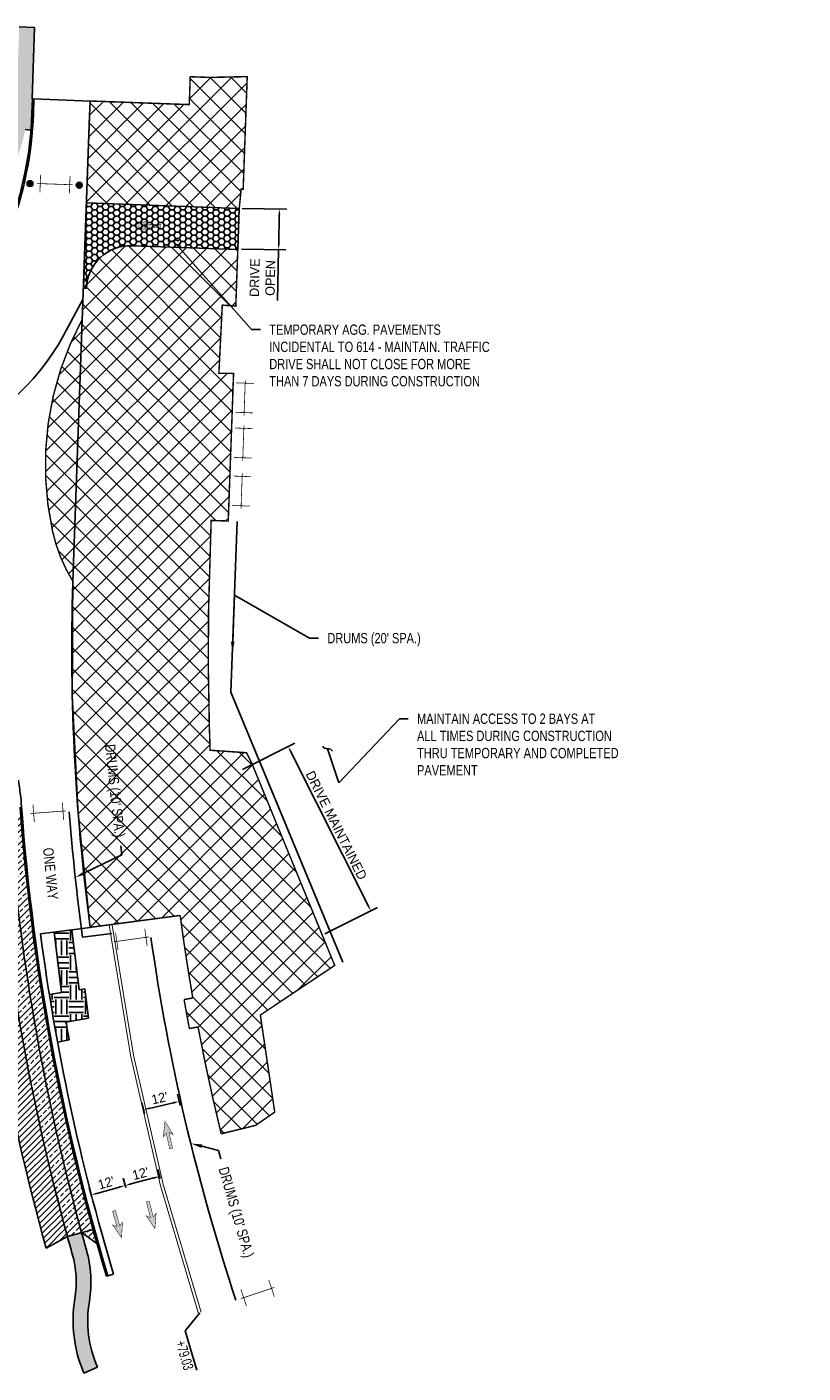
# Model space of a CAD drawing. Header units: feet. Extents: x 158973 to 165066, y 288298 to 289770.
# Tile 7 of 9: x 161741 to 162005, y 288643 to 289100. Entities that reach past the tile are written whole.
import ezdxf
from ezdxf import colors
from ezdxf.entities.mleader import LeaderData, LeaderLine
from ezdxf.math import Vec2, Vec3

# ---------------------------------------------------------------- set-up
doc = ezdxf.new("R2010")
doc.units = ezdxf.units.FT
doc.header["$MEASUREMENT"] = 0
for name, color, linetype in [('MT_P_Cells', 7, 'Continuous'), ('MT_P_Drums', 30, 'Continuous'), ('MT_P_Temp_Road', 30, 'Continuous'), ('MT_P_Text', 7, 'Continuous'), ('MT_P_Work_Area', 5, 'Continuous'), ('PM_P_Edge_Line', 7, 'Continuous'), ('PV_P_Curb', 6, 'Continuous'), ('PV_P_Drive', 1, 'Continuous'), ('PV_P_EOP', 7, 'Continuous'), ('PV_P_Walk', 4, 'Continuous'), ('SC_Shading1', 247, 'Continuous'), ('SC_Shading2', 255, 'Continuous')]:
    doc.layers.add(name, color=color, linetype=linetype)
doc.styles.add('Slanted-Normal', font='font31.shx', dxfattribs={"height": 0.1})
doc.styles.get("Standard").update_dxf_attribs({"font": 'ARIAL_0.TTF'})
doc.styles.add('Style-font31', font='font31.shx')
doc.linetypes.add('motdrum05', pattern='A,0,["●",Standard,S=0.167,R=0,X=-0.02,Y=-0.065],-0.25', length=0.25)
doc.linetypes.add('motdrum10', pattern='A,0,["●",Standard,S=0.167,R=0,X=-0.02,Y=-0.065],-0.5', length=0.5)
doc.dimstyles.new('COEC', dxfattribs={"dimscale": 13.9, "dimtxt": 0.18, "dimasz": 0.18, "dimexe": 0.18, "dimexo": 0.0625, "dimgap": 0.09, "dimtad": 1, "dimzin": 0, "dimdsep": 46, "dimtxsty": 'Standard', "dimcen": 0.09, "dimclrd": 256, "dimclre": 256, "dimclrt": 256, "dimaunit": 1, "dimadec": 4, "dimazin": 0, "dimtfac": 1, "dimtofl": 0, "dimtmove": 0, "dimatfit": 3, "dimfxl": 1, "dimtolj": 1, "dimtzin": 0, "dimlwd": -1, "dimlwe": -1, "dimarcsym": 0})

# ---------------------------------------------------------------- blocks, each defined once
blk = doc.blocks.new('*D1093')
at = {"layer": 'Defpoints', "color": 0, "transparency": 16777216}
for p in [(161793.138837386, 288735.3805564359), (161793.6689566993, 288733.0518138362, 1919.563798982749), (161781.5070825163, 288730.2832620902, 1919.563798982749)]:
    blk.add_point(p, dxfattribs=at)
at = {"layer": 'MT_P_Text', "transparency": 16777216}
for p, q in [((161793.4469933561, 288734.0268688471), (161792.5839290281, 288737.8181939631)), ((161781.2851191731, 288731.258317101), (161780.4220548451, 288735.0496422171)), ((161782.9270732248, 288733.0559313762), (161791.1887273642, 288734.9366297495))]:
    blk.add_line(p, q, dxfattribs=at)
for points in [[(161782.8530854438, 288733.3809497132), (161783.0010610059, 288732.7309130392), (161780.976963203, 288732.6120046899)], [(161791.1147395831, 288735.2616480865), (161791.2627151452, 288734.6116114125), (161793.138837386, 288735.3805564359)]]:
    blk.add_solid(points, dxfattribs=at)
at = {"layer": 'MT_P_Text', "transparency": 16777216, "insert": (161786.4807956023, 288736.5314235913), "char_height": 3.2, "attachment_point": 5, "rotation": 12.824375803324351, "style": 'Style-font31'}
blk.add_mtext("\\A1;12'", dxfattribs=at)
blk = doc.blocks.new('*D1094')
at = {"layer": 'Defpoints', "color": 0, "transparency": 16777216}
for p in [(161774.7574619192, 288706.8709413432), (161775.2334930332, 288705.1778171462, 1919.563798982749), (161763.7329903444, 288701.9443880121, 1919.563798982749)]:
    blk.add_point(p, dxfattribs=at)
at = {"layer": 'MT_P_Text', "transparency": 16777216}
for p, q in [((161774.9628317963, 288706.140491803), (161774.0808088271, 288709.2776279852)), ((161763.4623291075, 288702.9070626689), (161762.5803061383, 288706.0441988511)), ((161765.182308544, 288704.1788346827), (161772.8321126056, 288706.3296188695))]:
    blk.add_line(p, q, dxfattribs=at)
for points in [[(161765.0920881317, 288704.4997262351), (161765.2725289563, 288703.8579431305), (161763.2569592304, 288703.6375122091)], [(161772.7418921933, 288706.6505104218), (161772.9223330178, 288706.0087273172), (161774.7574619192, 288706.8709413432)]]:
    blk.add_solid(points, dxfattribs=at)
at = {"layer": 'MT_P_Text', "transparency": 16777216, "insert": (161768.303491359, 288707.7571808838), "char_height": 3.2, "attachment_point": 5, "rotation": 15.703618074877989, "style": 'Style-font31'}
blk.add_mtext("\\A1;12'", dxfattribs=at)
blk = doc.blocks.new('*D1095')
at = {"layer": 'Defpoints', "color": 0, "transparency": 16777216}
for p in [(161786.4531681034, 288709.9263907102), (161786.8976427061, 288708.2250225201, 1919.563798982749), (161775.2334930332, 288705.1778171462, 1919.563798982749)]:
    blk.add_point(p, dxfattribs=at)
at = {"layer": 'MT_P_Text', "transparency": 16777216}
for p, q in [((161774.9807306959, 288706.1453455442), (161774.1571125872, 288709.2980063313)), ((161776.7240752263, 288707.384710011), (161784.5181113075, 288709.4208660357)), ((161786.6448803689, 288709.192550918), (161785.8212622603, 288712.3452117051))]:
    blk.add_line(p, q, dxfattribs=at)
for points in [[(161784.4338571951, 288709.7433755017), (161784.6023654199, 288709.0983565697), (161786.4531681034, 288709.9263907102)], [(161776.6398211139, 288707.7072194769), (161776.8083293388, 288707.062200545), (161774.7890184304, 288706.8791853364)]]:
    blk.add_solid(points, dxfattribs=at)
at = {"layer": 'MT_P_Text', "transparency": 16777216, "insert": (161779.96391119, 288710.9183618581), "char_height": 3.2, "attachment_point": 5, "rotation": 14.64103348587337, "style": 'Style-font31'}
blk.add_mtext("\\A1;12'", dxfattribs=at)
blk = doc.blocks.new('*D1107')
at = {"layer": 'Defpoints', "color": 0, "transparency": 16777216}
for p in [(161813.5111460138, 289038.6094392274, -2.662248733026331), (161827.1535979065, 289038.3293316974), (161813.2280000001, 289024.8190000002, 957.9247512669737)]:
    blk.add_point(p, dxfattribs=at)
at = {"layer": 'MT_P_Text', "transparency": 16777216}
for p, q in [((161814.5109352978, 289038.5889115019), (161829.6530711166, 289038.2780123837)), ((161827.1125424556, 289036.3297531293), (161826.9115073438, 289026.5384710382)), ((161814.2277892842, 289024.7984722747), (161829.3699251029, 289024.4875731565)), ((161826.8704518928, 289024.5388924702), (161826.5162020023, 289007.2853859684))]:
    blk.add_line(p, q, dxfattribs=at)
for points in [[(161826.7792793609, 289036.3365957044), (161827.4458055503, 289036.3229105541), (161827.1535979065, 289038.3293316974)], [(161826.578244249, 289026.5453136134), (161827.2447704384, 289026.5316284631), (161826.8704518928, 289024.5388924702)]]:
    blk.add_solid(points, dxfattribs=at)
at = {"layer": 'MT_P_Text', "transparency": 16777216, "insert": (161821.4072423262, 289015.0204626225), "char_height": 3.2, "attachment_point": 5, "rotation": 88.82376535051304, "style": 'Style-font31'}
blk.add_mtext('\\A1;DRIVE\\POPEN', dxfattribs=at)
blk = doc.blocks.new('*D1108')
at = {"layer": 'Defpoints', "color": 0, "transparency": 16777216}
for p in [(161830.1441671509, 288855.8682067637), (161813.6796250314, 288847.5928169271, -2.662248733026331), (161841.7197282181, 288791.8048155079, -2.662248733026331)]:
    blk.add_point(p, dxfattribs=at)
at = {"layer": 'MT_P_Text', "transparency": 16777216}
for p, q in [((161814.5731142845, 288848.0419015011), (161832.3778902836, 288856.9909181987)), ((161857.2861011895, 288801.8671838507), (161831.0423362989, 288854.0812282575)), ((161842.6132174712, 288792.253900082), (161860.4179934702, 288801.2029167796))]:
    blk.add_line(p, q, dxfattribs=at)
for points in [[(161831.3401660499, 288854.2309231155), (161830.7445065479, 288853.9315333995), (161830.1441671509, 288855.8682067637)], [(161857.5839309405, 288802.0168787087), (161856.9882714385, 288801.7174889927), (161858.1842703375, 288800.0802053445)]]:
    blk.add_solid(points, dxfattribs=at)
at = {"layer": 'MT_P_Text', "transparency": 16777216, "insert": (161846.4872908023, 288829.1418259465), "char_height": 3.2, "attachment_point": 5, "rotation": 296.6849663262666, "style": 'Style-font31'}
blk.add_mtext('\\A1;DRIVE MAINTAINED', dxfattribs=at)
blk = doc.blocks.new('_Integral')
at = {"color": 0, "linetype": 'ByBlock', "lineweight": -2}
for centre, start, end in [((0.44488802, -0.09133463), 101.9999999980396, 167.9999999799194), ((-0.44488802, 0.09133463), 282.0000000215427, 348.0000000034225)]:
    blk.add_arc(centre, 0.45416667, start, end, dxfattribs=at)

msp = doc.modelspace()

# ---------------------------------------------------------------- hatches: boundary and pattern name
at = {"layer": 'MT_P_Cells', "true_color": 0x00b3b3}
h = msp.add_hatch(color=132, dxfattribs=at)
h.dxf.hatch_style = 1
h.paths.add_polyline_path([(161777.3686948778, 289032.9101896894), (161782.302776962, 289030.9947482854), (161781.3480425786, 289032.2661463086), (161786.8444591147, 289032.0676387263), (161786.8805514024, 289033.0669871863), (161781.3841348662, 289033.2654947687), (161782.4280974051, 289034.4647082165)])
h = msp.add_hatch(color=132, dxfattribs=at)
h.dxf.hatch_style = 1
h.paths.add_polyline_path([(161788.2786986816, 288728.6334780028), (161787.6957115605, 288723.3728499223), (161788.6790245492, 288724.6222762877), (161789.8998229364, 288719.2594737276), (161790.8748779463, 288719.4814370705), (161789.6540795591, 288724.8442396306), (161791.081319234, 288724.1435559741)])
h = msp.add_hatch(color=132, dxfattribs=at)
h.dxf.hatch_style = 1
h.paths.add_polyline_path([(161784.8570029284, 288692.1884938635), (161785.2729280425, 288697.4649593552), (161784.3297177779, 288696.1849886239), (161782.939524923, 288701.5063948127), (161781.971996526, 288701.2536324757), (161783.3621893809, 288695.9322262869), (161781.9134544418, 288696.5873123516)])
h = msp.add_hatch(color=132, dxfattribs=at)
h.dxf.hatch_style = 1
h.paths.add_polyline_path([(161773.5431602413, 288689.1209827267), (161773.8611642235, 288694.4042539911), (161772.9418526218, 288693.1070119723), (161771.4532158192, 288698.4017225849), (161770.4905411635, 288698.1310613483), (161771.979177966, 288692.8363507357), (161770.5185438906, 288693.4644580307)])
at = {"layer": 'MT_P_Drums'}
h = msp.add_hatch(color=30, dxfattribs=at)
h.dxf.hatch_style = 1
edge = h.paths.add_edge_path()
edge.add_arc((161742.4485815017, 289047.00229776), 1, 0, 360)
h = msp.add_hatch(color=30, dxfattribs=at)
h.dxf.hatch_style = 1
edge = h.paths.add_edge_path()
edge.add_arc((161759.182837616, 289046.4499329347), 1, 0, 360)
h = msp.add_hatch(dxfattribs=at)
h.set_pattern_fill('HONEY', color=247, scale=10)
h.set_pattern_definition([(0, (0, 0), (1.875, 1.082531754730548), [1.25, -2.5]), (120, (0, 0), (-1.875, 1.082531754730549), [1.25, -2.5]), (59.99999999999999, (0, 0), (4.163336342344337e-16, 2.165063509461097), [-2.5, 1.25])])
edge = h.paths.add_edge_path()
edge.add_line((161760.5850891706, 289011.5020001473), (161761.6317655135, 289040.4831055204))
edge.add_line((161761.6317655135, 289040.4831055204), (161813.5111460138, 289038.609439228))
edge.add_line((161813.5111460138, 289038.609439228), (161813.0058539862, 289024.6185607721))
edge.add_line((161813.0058539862, 289024.6185607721), (161777.116048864, 289025.9147504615))
edge.add_arc((161776.5746645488, 289010.9245235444), 15.00000000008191, 87.93161501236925, 177.9316150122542)
edge.add_line((161761.5844376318, 289011.4659078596), (161760.5850891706, 289011.5020001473))
at = {"layer": 'MT_P_Work_Area'}
h = msp.add_hatch(dxfattribs=at)
h.set_pattern_fill('ANSI37', color=247, scale=40)
h.set_pattern_definition([(45, (0, 0), (-3.535533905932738, 3.535533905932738), []), (135, (0, 0), (-3.535533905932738, -3.535533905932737), [])])
h.paths.add_polyline_path([(161761.6317655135, 289040.4831055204), (161813.5111460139, 289038.6094392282), (161814.1600000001, 289045.1779999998), (161814.8360210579, 289045.1232414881), (161816.2141521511, 289083.321136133), (161803.2790216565, 289083.0634304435), (161796.866502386, 289083.2950238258), (161796.5247996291, 289073.8337193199), (161762.8801347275, 289075.0488239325)])
edge = h.paths.add_edge_path()
edge.add_line((161761.5844376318, 289011.4659078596), (161760.5850891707, 289011.5020001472))
edge.add_line((161760.5850891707, 289011.5020001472), (161760.2037685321, 289000.9437280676))
edge.add_arc((161851.6634446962, 288951.4348638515), 104.0000000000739, 151.5724728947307, 192.5640724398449)
edge.add_arc((161802.8607767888, 288940.5583015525), 53.99999997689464, 192.5640724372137, 211.8688316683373)
edge.add_arc((162479.8414813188, 288889.2534084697), 723.1999999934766, 178.1938248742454, 187.5282835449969)
edge.add_line((161762.8752429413, 288794.5029308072), (161793.4427693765, 288798.5425739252))
edge.add_arc((162479.841481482, 288889.2534084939), 692.3667001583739, 187.5282835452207, 189.8734905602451)
edge.add_line((161797.7295849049, 288770.531009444), (161794.7777339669, 288769.9952451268))
edge.add_arc((162479.8414816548, 288889.2534085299), 695.3667003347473, 189.8752757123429, 190.6992477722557)
edge.add_line((161796.563568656, 288760.1559974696), (161799.515419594, 288760.6917617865))
edge.add_arc((162479.8414813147, 288889.2534084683), 692.3666999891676, 190.7010329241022, 193.7738200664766)
edge.add_line((161807.3850523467, 288724.4080312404), (161819.0400092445, 288727.2651171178))
edge.add_line((161819.0400092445, 288727.2651171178), (161825.5500758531, 288731.7637732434))
edge.add_line((161825.5500758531, 288731.7637732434), (161820.6644192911, 288764.7244752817))
edge.add_line((161820.6644192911, 288764.7244752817), (161845.9186014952, 288781.5661084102))
edge.add_line((161845.9186014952, 288781.5661084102), (161817.7685411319, 288850.2083854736))
edge.add_line((161817.7685411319, 288850.2083854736), (161815.9784887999, 288853.7854950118))
edge.add_line((161815.9784887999, 288853.7854950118), (161803.6104735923, 288854.6288795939))
edge.add_line((161803.6104735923, 288854.6288795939), (161803.341168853, 288863.0090549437))
edge.add_line((161803.341168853, 288863.0090549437), (161803.0083098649, 288882.3047284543))
edge.add_line((161803.0083098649, 288882.3047284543), (161803.0628767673, 288901.5862100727))
edge.add_line((161803.0628767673, 288901.5862100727), (161803.965120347, 288932.6587204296))
edge.add_line((161803.965120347, 288932.6587204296), (161809.7704704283, 288932.4490554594))
edge.add_line((161809.7704704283, 288932.4490554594), (161811.5736162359, 288982.5645922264))
edge.add_line((161811.5736162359, 288982.5645922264), (161806.5899999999, 288982.594))
edge.add_line((161806.5899999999, 288982.594), (161807.7379999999, 289005.7489999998))
edge.add_line((161807.7379999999, 289005.7489999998), (161812.338, 289005.4199999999))
edge.add_line((161812.338, 289005.4199999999), (161813.0058539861, 289024.6185607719))
edge.add_line((161813.0058539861, 289024.6185607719), (161777.1160488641, 289025.9147504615))
edge.add_arc((161776.5746645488, 289010.9245235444), 15.00000000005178, 87.93161501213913, 177.9316150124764)
at = {"layer": 'SC_Shading1'}
h = msp.add_hatch(dxfattribs=at)
h.set_pattern_fill('ANSI33', color=256, scale=12)
h.set_pattern_definition([(45, (0, 0), (-2.121320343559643, 2.121320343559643), []), (45, (2.121320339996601, 0), (-2.121320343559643, 2.121320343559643), [1.5, -0.75])])
edge = h.paths.add_edge_path()
edge.add_line((161735.6625684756, 288827.9456954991), (161739.2553127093, 288833.258615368))
edge.add_arc((162479.8414813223, 288889.2534084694), 742.6999999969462, 184.3238353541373, 195.7912621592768)
edge.add_line((161765.1713460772, 288687.1398567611), (161759.9705950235, 288690.8931376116))
edge.add_line((161759.9705950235, 288690.8931376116), (161755.1502462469, 288689.5648915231))
edge.add_arc((162479.8414813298, 288889.2534084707), 751.7000000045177, 184.709564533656, 195.405532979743, ccw=False)
edge.add_line((161730.679450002, 288827.5351711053), (161735.6625684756, 288827.9456954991))
h = msp.add_hatch(dxfattribs=at)
h.set_pattern_fill('ANSI31', color=256, scale=12)
h.set_pattern_definition([(45, (0, 0), (-1.060660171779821, 1.060660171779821), [])])
edge = h.paths.add_edge_path()
edge.add_line((161722.7064604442, 288826.8783320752), (161722.5858723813, 288828.3597903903))
edge.add_line((161722.5858723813, 288828.3597903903), (161724.0690322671, 288826.9905848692))
edge.add_line((161724.0690322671, 288826.9905848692), (161730.679450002, 288827.5351711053))
edge.add_arc((162479.8414813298, 288889.2534084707), 751.7000000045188, 184.709564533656, 195.405532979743)
edge.add_line((161755.1502462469, 288689.5648915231), (161747.940089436, 288685.6252116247))
edge.add_arc((162479.8414813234, 288889.2534084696), 759.6999999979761, 184.7095645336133, 195.5475284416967, ccw=False)
h = msp.add_hatch(dxfattribs=at)
h.set_pattern_fill('EARTH', color=256, scale=20, angle=90)
h.set_pattern_definition([(90, (0, 0), (-5, 5), [5, -5]), (90, (-1.875, 0), (-5, 5), [5, -5]), (90, (-3.75, 0), (-5, 5), [5, -5]), (180, (-4.375, 0.625), (-5, -4.999999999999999), [5, -5]), (180, (-4.375, 2.5), (-5, -4.999999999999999), [5, -5]), (180, (-4.375, 4.375), (-5, -4.999999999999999), [5, -5])])
edge = h.paths.add_edge_path()
edge.add_line((161749.0413199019, 288771.6644461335), (161753.1767266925, 288772.3298512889))
edge.add_line((161753.1767266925, 288772.3298512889), (161750.6684368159, 288792.8897436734))
edge.add_line((161750.6684368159, 288792.8897436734), (161756.6170157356, 288793.675876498))
edge.add_line((161756.6170157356, 288793.675876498), (161759.1048430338, 288773.283711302))
edge.add_line((161759.1048430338, 288773.283711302), (161761.0808818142, 288773.6016646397))
edge.add_line((161761.0808818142, 288773.6016646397), (161762.2927758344, 288763.6680397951))
edge.add_line((161762.2927758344, 288763.6680397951), (161754.6645132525, 288762.3329413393))
edge.add_arc((162479.8414817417, 288889.2534085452), 736.2000004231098, 189.9273569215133, 190.4052614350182)
edge.add_line((161755.7483715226, 288756.2887201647), (161751.8141519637, 288755.5662823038))
edge.add_arc((162479.8414811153, 288889.253408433), 740.1999997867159, 189.1407947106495, 190.4052614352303, ccw=False)
at = {"layer": 'SC_Shading2'}
h = msp.add_hatch(color=256, dxfattribs=at)
h.dxf.hatch_style = 1
h.paths.add_polyline_path([(161737.1535944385, 289085.3978922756), (161738.2421470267, 289085.3585783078), (161738.7781748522, 289100.2004909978), (161744.0247542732, 289100.0110064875), (161743.1489610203, 289075.7614314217), (161736.8138290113, 289075.9902299)])
h = msp.add_hatch(color=256, dxfattribs=at)
h.dxf.hatch_style = 1
edge = h.paths.add_edge_path()
edge.add_arc((161686.7656828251, 289075.5597259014), 49.9999999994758, 339.0384830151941, 357.931615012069)
edge.add_line((161736.7331058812, 289073.7551115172), (161736.8138290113, 289075.9902299))
edge.add_line((161736.8138290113, 289075.9902299), (161743.3095940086, 289075.7556300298))
edge.add_line((161743.3095940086, 289075.7556300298), (161743.1291325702, 289070.7588877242))
edge.add_arc((161619.7928432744, 289075.2132787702), 123.4167000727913, 355.33386526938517, 357.9316150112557, ccw=False)
edge.add_line((161742.8004963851, 289065.1734016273), (161740.8071250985, 289065.3361004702))
edge.add_arc((161686.7656828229, 289075.5597259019), 55.00000000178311, 339.0384830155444, 349.28731836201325, ccw=False)
edge.add_line((161738.1258331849, 289055.8839805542), (161735.8783484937, 289050.01730818))
edge.add_line((161735.8783484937, 289050.01730818), (161731.2092439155, 289051.8060123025))
edge.add_line((161731.2092439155, 289051.8060123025), (161733.4567286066, 289057.6726846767))
h = msp.add_hatch(color=256, dxfattribs=at)
h.dxf.hatch_style = 1
edge = h.paths.add_edge_path()
edge.add_line((161755.1502462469, 288689.5648915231), (161759.9705950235, 288690.8931376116))
edge.add_arc((162479.8414824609, 288889.2534087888), 746.7000011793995, 195.4055329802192, 195.874906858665)
edge.add_arc((161723.1452753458, 288674.0610715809), 39.99999999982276, -9.396785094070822, 15.874906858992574, ccw=False)
edge.add_arc((161802.0717812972, 288660.9994232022), 40.00000000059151, 170.6032149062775, 203.3167695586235)
edge.add_line((161765.3385584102, 288645.1668511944), (161760.7469055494, 288643.1877796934))
edge.add_arc((161802.071781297, 288660.9994232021), 45.00000000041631, 170.6032149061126, 203.3167695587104, ccw=False)
edge.add_arc((161723.1452753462, 288674.0610715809), 34.99999999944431, 350.6032149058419, 375.8749068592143)
edge.add_arc((162479.8414817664, 288889.2534085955), 751.7000004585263, 195.4055329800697, 195.8749068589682, ccw=False)

# ---------------------------------------------------------------- linework, layer by layer
at = {"layer": 'MT_P_Cells', "color": 1, "const_width": 0.25, "flags": 128}
for points in [[(161744.9410275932, 289047.0401981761), (161756.9332091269, 289046.6070907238)], [(161746.0486529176, 289050.0021512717), (161745.8320991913, 289044.0060605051)], [(161756.0421375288, 289049.6412283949), (161755.8255838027, 289043.6451376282)], [(161812.5220928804, 288979.3684116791), (161818.5181836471, 288979.151857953)], [(161815.1231230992, 288968.2673017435), (161815.5562305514, 288980.2594832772)], [(161812.1611700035, 288969.3749270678), (161818.1572607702, 288969.1583733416)], [(161812.0757087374, 288964.032536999), (161818.0717995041, 288963.8159832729)], [(161814.6767389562, 288952.9314270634), (161815.1098464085, 288964.9236085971)], [(161811.7147858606, 288954.0390523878), (161817.7108766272, 288953.8224986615)], [(161811.4956953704, 288947.7218699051), (161817.4917861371, 288947.5053161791)], [(161814.0967255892, 288936.6207599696), (161814.5298330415, 288948.6129415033)], [(161811.1347724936, 288937.7283852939), (161817.1308632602, 288937.5118315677)], [(161743.4629289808, 288836.2087450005), (161743.9173942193, 288830.2259813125)], [(161753.4342017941, 288836.9661870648), (161753.8886670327, 288830.9834233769)], [(161742.6930343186, 288833.1416189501), (161754.6585616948, 288834.0505494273)], [(161770.9401557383, 288789.5893305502), (161782.8232928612, 288791.2599747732)], [(161771.5127561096, 288792.6993351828), (161772.3480782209, 288786.7577666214)], [(161781.4153703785, 288794.0915387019), (161782.25069249, 288788.1499701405)], [(161814.0411944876, 288668.4625497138), (161825.4286626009, 288672.2474631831)], [(161814.0439217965, 288671.6248261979), (161815.9363785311, 288665.9310921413)], [(161823.5334785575, 288674.7789207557), (161825.4259352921, 288669.0851866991)]]:
    msp.add_lwpolyline(points, dxfattribs=at)
at = {"layer": 'MT_P_Cells', "const_width": 0.16, "flags": 128}
for points in [[(161777.3686948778, 289032.9101896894), (161782.302776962, 289030.9947482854), (161781.3480425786, 289032.2661463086), (161786.8444591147, 289032.0676387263), (161786.8805514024, 289033.0669871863), (161781.3841348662, 289033.2654947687), (161782.4280974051, 289034.4647082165), (161777.3686948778, 289032.9101896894)], [(161784.8570029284, 288692.1884938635), (161785.2729280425, 288697.4649593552), (161784.3297177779, 288696.1849886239), (161782.939524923, 288701.5063948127), (161781.971996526, 288701.2536324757), (161783.3621893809, 288695.9322262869), (161781.9134544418, 288696.5873123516), (161784.8570029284, 288692.1884938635)], [(161773.5431602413, 288689.1209827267), (161773.8611642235, 288694.4042539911), (161772.9418526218, 288693.1070119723), (161771.4532158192, 288698.4017225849), (161770.4905411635, 288698.1310613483), (161771.979177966, 288692.8363507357), (161770.5185438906, 288693.4644580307), (161773.5431602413, 288689.1209827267)]]:
    msp.add_lwpolyline(points, dxfattribs=at)
at = {"layer": 'MT_P_Cells', "const_width": 0.16, "elevation": -959.9223557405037, "flags": 128}
msp.add_lwpolyline([(161788.2786986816, 288728.6334780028), (161787.6957115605, 288723.3728499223), (161788.6790245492, 288724.6222762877), (161789.8998229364, 288719.2594737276), (161790.8748779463, 288719.4814370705), (161789.6540795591, 288724.8442396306), (161791.081319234, 288724.1435559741), (161788.2786986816, 288728.6334780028)], dxfattribs=at)
at = {"layer": 'MT_P_Drums', "linetype": 'motdrum05', "flags": 128}
for points in [[(161607.3783053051, 288967.4702487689), (161615.9533896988, 288966.9266134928, -0.07135466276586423), (161656.2607085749, 288958.5130699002, 0.3715272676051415), (161753.914430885, 288995.6270885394), (161760.4476373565, 289007.6961383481)], [(161755.7671272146, 288833.7307129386, 0.01474938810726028), (161760.3002920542, 288791.1365549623), (161770.2079518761, 288792.4458990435)], [(161812.3845586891, 288667.9131807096, -0.04507491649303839), (161783.5242990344, 288791.1074882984, -0.04507491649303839)]]:
    msp.add_lwpolyline(points, format="xyb", dxfattribs=at)
at = {"layer": 'MT_P_Drums', "linetype": 'motdrum10', "flags": 128}
msp.add_lwpolyline([(161812.7685304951, 288932.3411859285), (161810.6835055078, 288874.3912708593), (161848.6898890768, 288782.7150057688)], dxfattribs=at)
at = {"layer": 'MT_P_Drums'}
for centre in [(161742.4485815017, 289047.00229776), (161759.182837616, 289046.4499329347)]:
    msp.add_circle(centre, 1, dxfattribs=at)
at = {"layer": 'MT_P_Temp_Road', "flags": 128}
msp.add_lwpolyline([(161760.5850891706, 289011.5020001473), (161761.6317655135, 289040.4831055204), (161813.5111460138, 289038.609439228), (161813.0058539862, 289024.6185607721), (161777.116048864, 289025.9147504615, 0.4142135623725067), (161761.5844376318, 289011.4659078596)], format="xyb", close=True, dxfattribs=at)
at = {"layer": 'MT_P_Text', "flags": 128}
for points in [[(161795.0933698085, 288657.5256652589), (161800.0992553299, 288663.6587582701)], [(161795.0933698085, 288657.5256652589), (161799.1215908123, 288644.138820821)]]:
    msp.add_lwpolyline(points, dxfattribs=at)
at = {"layer": 'MT_P_Work_Area', "const_width": 0.5, "flags": 128}
msp.add_lwpolyline([(161762.8801347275, 289075.0488239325), (161796.5247996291, 289073.8337193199), (161796.866502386, 289083.2950238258), (161803.2790216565, 289083.0634304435), (161816.2141521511, 289083.321136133), (161814.8360210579, 289045.1232414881), (161814.1600000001, 289045.1779999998), (161813.5111460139, 289038.6094392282), (161813.0058539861, 289024.6185607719), (161812.338, 289005.4199999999), (161807.7379999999, 289005.7489999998), (161806.5899999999, 288982.594), (161811.5736162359, 288982.5645922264), (161809.7704704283, 288932.4490554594), (161803.965120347, 288932.6587204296), (161803.0628767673, 288901.5862100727), (161803.0083098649, 288882.3047284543), (161803.341168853, 288863.0090549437), (161803.6104735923, 288854.6288795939), (161815.9784887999, 288853.7854950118), (161817.7685411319, 288850.2083854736), (161845.9186014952, 288781.5661084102), (161820.6644192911, 288764.7244752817), (161825.5500758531, 288731.7637732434), (161819.0400092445, 288727.2651171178), (161807.3850523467, 288724.4080312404, -0.01340836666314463), (161799.515419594, 288760.6917617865), (161796.563568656, 288760.1559974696, -0.003595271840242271), (161794.7777339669, 288769.9952451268), (161797.7295849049, 288770.531009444, -0.01023325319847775), (161793.4427693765, 288798.5425739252), (161762.8752429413, 288794.5029308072, -0.04075179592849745), (161757.0007893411, 288912.047574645, -0.08443268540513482), (161750.1538954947, 288928.8116142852, -0.1807916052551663), (161760.2037685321, 289000.9437280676), (161762.6996732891, 289070.0520816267)], format="xyb", close=True, dxfattribs=at)
at = {"layer": 'PM_P_Edge_Line', "color": 2, "const_width": 0.333, "flags": 128}
for points in [[(161799.6167041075, 288663.5253808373, -0.04728909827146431), (161769.31921494, 288795.3545321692, -0.04728909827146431)], [(161800.5658108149, 288663.8403355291, -0.04728909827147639), (161770.3105952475, 288795.4855477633, -0.04728909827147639)]]:
    msp.add_lwpolyline(points, format="xyb", dxfattribs=at)
at = {"layer": 'PV_P_Curb', "flags": 128}
for points in [[(161743.1291325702, 289070.7588877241), (161743.3095940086, 289075.7556300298)], [(161743.8092682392, 289075.737583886), (161743.3095940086, 289075.7556300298)], [(161768.4057652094, 288676.0340101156), (161768.884717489, 288676.1775535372)]]:
    msp.add_lwpolyline(points, dxfattribs=at)
msp.add_lwpolyline([(161739.0994514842, 288835.3596683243, 0.05469339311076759), (161768.4057652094, 288676.0340101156, 0.05469339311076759)], format="xyb", dxfattribs=at)
at = {"layer": 'PV_P_Curb'}
msp.add_arc((161619.792843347, 289075.2132787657), 123.4167, 320.1453510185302, 357.9316150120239, dxfattribs=at)
at = {"layer": 'PV_P_Drive', "flags": 128}
for points in [[(161741.250978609, 289053.3134336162), (161741.7261800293, 289053.1313869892)], [(161755.1502462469, 288689.5648915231), (161764.3089089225, 288692.0885590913)], [(161759.9705950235, 288690.8931376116), (161765.1713460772, 288687.1398567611)], [(161747.940089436, 288685.6252116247), (161755.1502462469, 288689.5648915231)], [(161765.1713460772, 288687.1398567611), (161765.6533918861, 288687.2726843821)]]:
    msp.add_lwpolyline(points, dxfattribs=at)
for points in [[(161722.5858723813, 288828.3597903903, 0.0478150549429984), (161747.940089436, 288685.6252116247)], [(161730.679450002, 288827.5351711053, 0.04670387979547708), (161755.1502462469, 288689.5648915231)], [(161735.6625684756, 288827.9456954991, 0.04670387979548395), (161759.9705950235, 288690.8931376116)]]:
    msp.add_lwpolyline(points, format="xyb", dxfattribs=at)
at = {"layer": 'PV_P_EOP', "flags": 128}
for points in [[(161743.8092682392, 289075.737583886), (161743.6288068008, 289070.7408415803, -0.1663840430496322), (161714.9203029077, 288995.8022280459), (161709.3322377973, 288989.1082639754, -0.316799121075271), (161659.2726757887, 288975.7051083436)], [(161762.8752429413, 288794.5029308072, -0.04189785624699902), (161757.1126742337, 288915.3553509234), (161762.6996732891, 289070.0520816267), (161762.8801347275, 289075.0488239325), (161743.8092682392, 289075.737583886)], [(161738.5275719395, 288844.4200895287, -0.02273028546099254), (161739.5981333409, 288835.3959506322, 0.0546933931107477), (161768.884717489, 288676.1775535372, 0.0546933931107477)], [(161746.0217777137, 288792.2756657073, 0.03996899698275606), (161770.8005266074, 288676.7517272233)], [(161754.6645132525, 288762.3329413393, 0.002085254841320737), (161755.7483715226, 288756.2887201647)]]:
    msp.add_lwpolyline(points, format="xyb", dxfattribs=at)
for points in [[(161746.0217777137, 288792.2756657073), (161762.8752429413, 288794.5029308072)], [(161753.1767266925, 288772.3298512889), (161750.6684368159, 288792.8897436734)], [(161759.1048430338, 288773.283711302), (161756.6170157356, 288793.675876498)], [(161749.0413199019, 288771.6644461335), (161753.1767266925, 288772.3298512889)], [(161759.1048430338, 288773.283711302), (161761.0808818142, 288773.6016646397)], [(161762.2927758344, 288763.6680397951), (161761.0808818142, 288773.6016646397)], [(161762.2927758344, 288763.6680397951), (161754.6645132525, 288762.3329413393)], [(161751.8141519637, 288755.5662823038), (161755.7483715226, 288756.2887201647)], [(161768.884717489, 288676.1775535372), (161770.8005266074, 288676.7517272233)]]:
    msp.add_lwpolyline(points, dxfattribs=at)
at = {"layer": 'PV_P_Walk', "elevation": 961.88, "flags": 128}
for points in [[(161744.0247542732, 289100.0110064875), (161738.7781748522, 289100.2004909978)], [(161744.0247542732, 289100.0110064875), (161743.1489610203, 289075.7614314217)]]:
    msp.add_lwpolyline(points, dxfattribs=at)
at = {"layer": 'PV_P_Walk', "flags": 128}
for points in [[(161740.8071250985, 289065.3361004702), (161742.8004963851, 289065.1734016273)], [(161760.7469055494, 288643.1877796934), (161765.3385584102, 288645.1668511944)]]:
    msp.add_lwpolyline(points, dxfattribs=at)
for points in [[(161759.9705950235, 288690.8931376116, 0.00204803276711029), (161761.6197233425, 288685.0025911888, -0.1107176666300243), (161762.6085283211, 288667.5302473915, 0.1437172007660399), (161765.3385584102, 288645.1668511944)], [(161755.1502462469, 288689.5648915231, 0.002048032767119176), (161756.8104173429, 288683.6349012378, -0.1107176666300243), (161757.6756216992, 288668.3466004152, 0.1437172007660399), (161760.7469055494, 288643.1877796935)]]:
    msp.add_lwpolyline(points, format="xyb", dxfattribs=at)

# ---------------------------------------------------------------- texts
at = {"layer": 'MT_P_Text', "insert": (161749.4562710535, 288812.7261768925), "char_height": 3.4998, "width": 90.28472982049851, "attachment_point": 5, "rotation": 275.6248726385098, "style": 'Slanted-Normal'}
msp.add_mtext('{\\W0.8;ONE WAY}', dxfattribs=at)
at = {"layer": 'MT_P_Text', "insert": (161794.9402241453, 288649.2067976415), "char_height": 3.5, "attachment_point": 5, "rotation": 286.74700999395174, "style": 'Style-font31'}
msp.add_mtext_dynamic_manual_height_columns('{\\W0.7;+79.03}', width=12.99243833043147, gutter_width=10, heights=[0], dxfattribs=at)

# ---------------------------------------------------------------- dimensions: what is measured, and where the dimension line sits
at = {"layer": 'MT_P_Text'}
dim = msp.add_linear_dim(base=(161827.1535979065, 289038.3293316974, 2.662248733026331), p1=(161813.2280000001, 289024.8190000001, 960.587), p2=(161813.5111460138, 289038.6094392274), angle=88.82376535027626, text='DRIVE\\POPEN', dimstyle='COEC', override={"dimscale": 20, "dimtxt": 0.16, "dimasz": 0.1, "dimexe": 0.125, "dimexo": 0.05, "dimgap": 0.05, "dimtxsty": 'Style-font31'}, dxfattribs=at)
dim.commit()
dim.dimension.update_dxf_attribs({"geometry": '*D1107', "text_midpoint": (161826.6727992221, 289014.9123499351, 2.662248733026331), "dimtype": 161})
for p1, p2, distance, text, picture, middle in [((161841.7197282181, 288791.8048155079), (161813.6796250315, 288847.5928169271), -18.42724136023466, 'DRIVE MAINTAINED', '*D1108', (161846.4872908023, 288829.1418259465, 2.662248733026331)), ((161781.5070825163, 288730.2832620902, 959.6414432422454), (161793.6689566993, 288733.0518138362, 959.6414432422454), 2.38831919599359, "12'", '*D1093', (161786.4807956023, 288736.5314235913, -959.9223557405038)), ((161775.2334930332, 288705.1778171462), (161786.8976427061, 288708.22502252), 1.7584684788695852, "12'", '*D1095', (161779.96391119, 288710.9183618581, -1919.563798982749)), ((161763.7329903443, 288701.9443880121), (161775.2334930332, 288705.1778171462), 1.758770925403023, "12'", '*D1094', (161768.303491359, 288707.7571808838, -1919.563798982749))]:
    dim = msp.add_aligned_dim(p1=p1, p2=p2, distance=distance, text=text, dimstyle='COEC', override={"dimscale": 20, "dimtxt": 0.16, "dimasz": 0.1, "dimexe": 0.125, "dimexo": 0.05, "dimgap": 0.05, "dimtxsty": 'Style-font31'}, dxfattribs=at)
    dim.commit()
    dim.dimension.update_dxf_attribs({"geometry": picture, "text_midpoint": middle})

# ---------------------------------------------------------------- leaders
ml = msp.add_multileader_mtext('Standard', dxfattribs=at)
ml.set_content('{\\W0.8;TEMPORARY AGG. PAVEMENTS\\PINCIDENTAL TO 614 - MAINTAIN. TRAFFIC\\PDRIVE SHALL NOT CLOSE FOR MORE\\PTHAN 7 DAYS DURING CONSTRUCTION}', color=256, style='Slanted-Normal')
ml.set_leader_properties()
ml.set_arrow_properties(name='INTEGRAL')
ml.build(insert=Vec2(0, 0))
ml.multileader.update_dxf_attribs({"dogleg_length": 0.1, "arrow_head_size": 3.75, "scale": 30})
ctx = ml.context
ctx.base_point, ctx.scale, ctx.char_height, ctx.arrow_head_size, ctx.landing_gap_size, ctx.plane_origin = Vec3(161820.6947805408, 288997.4204602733), 30, 3.4998, 3.75, 3, Vec3(161786.0707386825, 289055.7619085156)
notes = []
notes.append((ctx, [(0, (1, 1, 0), (161817.6947805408, 288997.4204602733), (1, 0), 3, [(0, [(161791.0890046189, 289027.5702831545)], 0, [])])]))
ctx.mtext.insert, ctx.mtext.width, ctx.mtext.flow_direction = Vec3(161823.6947805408, 288999.1703602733), 106.414915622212, 5
ml = msp.add_multileader_mtext('Standard', dxfattribs=at)
ml.set_content("{\\W0.8;DRUMS (20' SPA.)}", color=256, style='Slanted-Normal')
ml.set_leader_properties()
ml.build(insert=Vec2(0, 0))
ml.multileader.update_dxf_attribs({"dogleg_length": 0.1, "arrow_head_size": 3.75, "scale": 30})
ctx = ml.context
ctx.base_point, ctx.scale, ctx.char_height, ctx.arrow_head_size, ctx.landing_gap_size, ctx.plane_origin = Vec3(161840.4148606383, 288892.6946191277), 30, 3.4998, 3.75, 3, Vec3(161787.9624553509, 288954.6757473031)
notes.append((ctx, [(0, (1, 1, 0), (161837.4148606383, 288892.6946191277), (1, 0), 3, [(1, [(161811.1650489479, 288887.7749960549), (161811.8667958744, 288907.2789228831)], 0, [])])]))
ctx.mtext.insert, ctx.mtext.flow_direction = Vec3(161843.4148606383, 288894.4445191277), 5
ml = msp.add_multileader_mtext('Standard', dxfattribs=at)
ml.set_content('{\\W0.8;MAINTAIN ACCESS TO 2 BAYS AT\\PALL TIMES DURING CONSTRUCTION \\PTHRU TEMPORARY AND COMPLETED\\PPAVEMENT}', color=256, style='Slanted-Normal')
ml.set_leader_properties()
ml.set_arrow_properties(name='INTEGRAL')
ml.build(insert=Vec2(0, 0))
ml.multileader.update_dxf_attribs({"dogleg_length": 0.1, "arrow_head_size": 3.75, "scale": 30})
ctx = ml.context
ctx.base_point, ctx.scale, ctx.char_height, ctx.arrow_head_size, ctx.landing_gap_size, ctx.plane_origin = Vec3(161870.8731361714, 288865.3379477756), 30, 3.4998, 3.75, 3, Vec3(161832.0684880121, 288921.6555108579)
notes.append((ctx, [(0, (1, 1, 0), (161867.8731361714, 288865.3379477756), (1, 0), 3, [(1, [(161843.5214342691, 288855.1578040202), (161847.2637680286, 288843.5489631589)], 0, [])])]))
ctx.mtext.insert, ctx.mtext.width, ctx.mtext.flow_direction = Vec3(161873.8731361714, 288867.0878477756), 106.414915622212, 5
ml = msp.add_multileader_mtext('Standard', dxfattribs=at)
ml.set_content("{\\W0.8;DRUMS (10' SPA.)}", color=256, style='Slanted-Normal')
ml.set_leader_properties()
ml.build(insert=Vec2(0, 0))
ml.multileader.update_dxf_attribs({"dogleg_length": 0.1, "arrow_head_size": 3.75, "scale": 30})
ctx = ml.context
ctx.base_point, ctx.scale, ctx.char_height, ctx.arrow_head_size, ctx.landing_gap_size, ctx.plane_origin, ctx.plane_x_axis, ctx.plane_y_axis = Vec3(161769.0587102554, 288861.9358758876), 30, 3.4998, 3.75, 3, Vec3(161707.7234153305, 288896.505926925), Vec3(0.1058292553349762, -0.9943843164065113), Vec3(0.9943843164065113, 0.1058292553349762)
ctx.text_align_type = 2
notes.append((ctx, [(1, (1, 1, 0), (161773.6115142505, 288819.1571860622), (-0.1058292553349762, 0.9943843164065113), 3, [(0, [(161757.8223507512, 288811.4407161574)], 0, [])])]))
ctx.mtext.insert, ctx.mtext.text_direction, ctx.mtext.rotation, ctx.mtext.alignment, ctx.mtext.flow_direction = Vec3(161774.7166118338, 288825.3086825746), Vec3(0.1058292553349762, -0.9943843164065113), 4.818416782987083, 3, 5
ml = msp.add_multileader_mtext('Standard', dxfattribs=at)
ml.set_content("{\\W0.8;DRUMS (10' SPA.)}", color=256, style='Slanted-Normal')
ml.set_leader_properties()
ml.build(insert=Vec2(0, 0))
ml.multileader.update_dxf_attribs({"dogleg_length": 0.1, "arrow_head_size": 3.75, "scale": 30})
ctx = ml.context
ctx.base_point, ctx.scale, ctx.char_height, ctx.arrow_head_size, ctx.landing_gap_size, ctx.plane_origin, ctx.plane_x_axis, ctx.plane_y_axis = Vec3(161807.2588801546, 288715.8880732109), 30, 3.4998, 3.75, 3, Vec3(161740.8085275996, 288739.1573120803), Vec3(0.2787000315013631, -0.9603782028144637), Vec3(0.9603782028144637, 0.2787000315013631)
notes.append((ctx, [(0, (1, 1, 0), (161806.4227800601, 288718.7692078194), (0.2787000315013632, -0.9603782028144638), 3, [(0, [(161797.157864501, 288721.110349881)], 0, [])])]))
ctx.mtext.insert, ctx.mtext.text_direction, ctx.mtext.rotation, ctx.mtext.flow_direction = Vec3(161809.7755460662, 288713.4946357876), Vec3(0.2787000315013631, -0.9603782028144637), 4.99482922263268, 5
for ctx, leaders in notes:
    for number, flags, end, landing, length, lines in leaders:
        leader = LeaderData()
        leader.index, (leader.has_last_leader_line, leader.has_dogleg_vector, leader.attachment_direction) = number, flags
        leader.last_leader_point, leader.dogleg_vector, leader.dogleg_length = Vec3(end), Vec3(landing), length
        for number, points, colour, breaks in lines:
            line = LeaderLine()
            line.index, line.vertices, line.color, line.breaks = number, Vec3.list(points), colors.encode_raw_color(colour), breaks
            leader.lines.append(line)
        ctx.leaders.append(leader)

doc.saveas('drawing.dxf')
